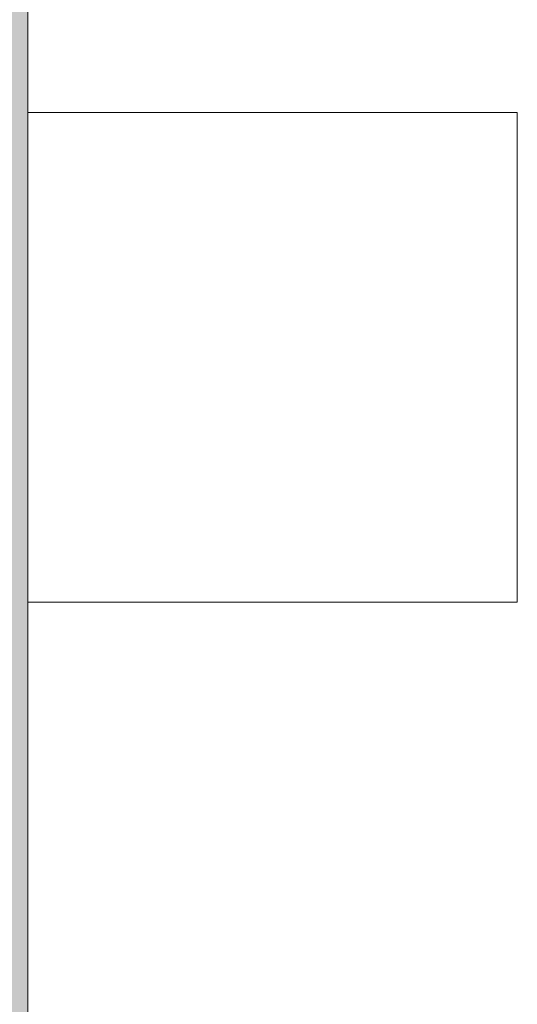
# Model space of a CAD drawing. Extents: x 100 to 2982, y 37 to 2050.
# Tile 9 of 135: x 666 to 711, y 622 to 713. Entities that reach past the tile are written whole.
import ezdxf
from ezdxf.xclip import XClip

# ---------------------------------------------------------------- set-up
doc = ezdxf.new("R2010")
doc.units = 0
doc.header["$MEASUREMENT"] = 0
doc.header["$XCLIPFRAME"] = 0
for name, color, linetype in [('320-W Umeblowanie', 7, 'Continuous'), ('420-K Ściany', 7, 'Continuous'), ('820-G Rysunki Obrazki', 7, 'Continuous')]:
    doc.layers.add(name, color=color, linetype=linetype)

# ---------------------------------------------------------------- blocks, each defined once
blk = doc.blocks.new('Rysunek_1_1', base_point=(-18316.349, -206.526))
at = {"layer": '420-K Ściany', "linetype": 'Continuous', "lineweight": 5}
h = blk.add_hatch(dxfattribs=at)
h.set_pattern_fill('Tynk_0001', color=180, style=0, pattern_type=2)
h.set_pattern_definition([(0, (-18316.349, -206.5255), (0, 8.660254), [0, -5]), (0, (-18313.849, -202.195), (0, 8.660254), [0, -5])])
h.paths.add_polyline_path([(666.302, 621.009), (666.302, 1180.509), (664.802, 1180.509), (664.802, 621.009)])
at = {"layer": '320-W Umeblowanie', "color": 4, "linetype": 'Continuous', "lineweight": 13, "ltscale": 0.2}
for p, q in [((711.302, 704.009), (666.302, 704.009)), ((666.302, 704.009), (666.302, 659.009)), ((711.302, 659.009), (711.302, 704.009)), ((666.302, 659.009), (711.302, 659.009))]:
    blk.add_line(p, q, dxfattribs=at)
at = {"layer": '420-K Ściany', "color": 47, "linetype": 'Continuous', "lineweight": 15, "ltscale": 0.2, "flags": 128}
blk.add_lwpolyline([(666.302, 621.009), (666.302, 1180.509)], dxfattribs=at)

msp = doc.modelspace()

# ---------------------------------------------------------------- block references
at = {"layer": '820-G Rysunki Obrazki', "color": 65, "linetype": 'Continuous', "lineweight": 13, "ltscale": 0.2}
ref = msp.add_blockref('Rysunek_1_1', (-18316.349, -206.526), dxfattribs=at)
XClip(ref).set_block_clipping_path([(244.527027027, 76.8014120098), (2570.9054054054, 2022.1162324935)])

doc.saveas('drawing.dxf')
